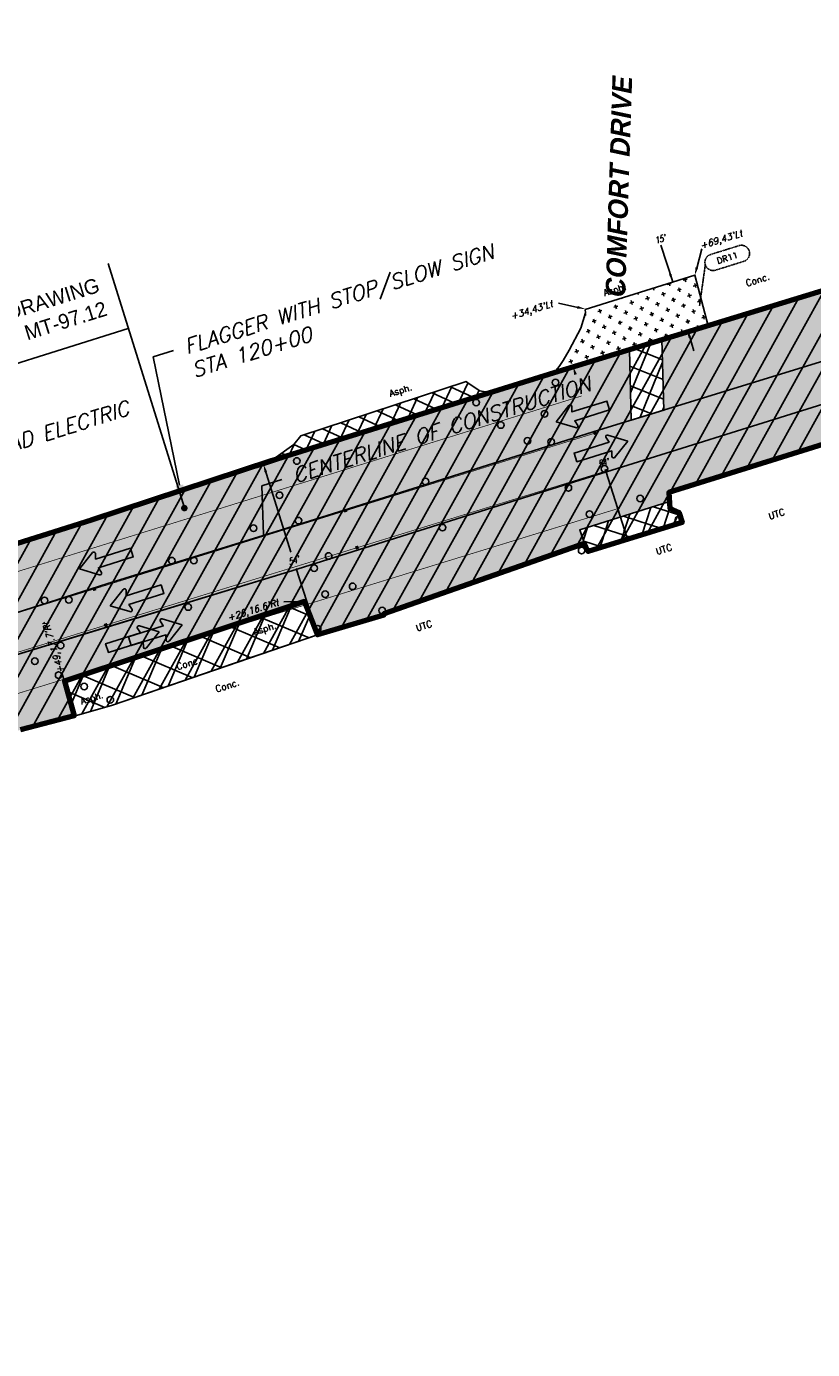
# Model space of a CAD drawing. Header units: feet. Extents: x 0 to 1837476, y 0 to 429622.
# Tile 11 of 33: x 1762231 to 1762470, y 425795 to 426197. Entities that reach past the tile are written whole.
import ezdxf
from ezdxf import colors
from ezdxf.entities.mleader import LeaderData, LeaderLine
from ezdxf.enums import TextEntityAlignment as Align
from ezdxf.math import Vec2, Vec3

# ---------------------------------------------------------------- set-up
doc = ezdxf.new("R2010")
doc.units = ezdxf.units.FT
doc.header["$MEASUREMENT"] = 0
doc.linetypes.add('DASHED', pattern=[0.75, 0.5, -0.25])
for name, color, linetype in [('A-ANNO-DRIVEWAY NUMBER', 3, 'Continuous'), ('A-ANNO-SYMB', 2, 'Continuous'), ('A-DETL-ANNO', 2, 'Continuous'), ('A-PAVEMENT-HATCH', 2, 'Continuous'), ('C-ANNO-TABL-TITL', 4, 'Continuous'), ('C-PAVEMENT-MARKING', 4, 'Continuous'), ('C-PAVEMENT-REFLECTORS', 4, 'Continuous'), ('C-PROJECT LIMITS', 3, 'Continuous'), ('HATCH', 4, 'Continuous'), ('MOT HATCH PH 1', 4, 'Continuous'), ('MOT HATCH PH 2', 3, 'Continuous'), ('MOT HATCH PH 3', 1, 'Continuous')]:
    doc.layers.add(name, color=color, linetype=linetype)
doc.styles.add('BCI Existing', font='simplex.shx', dxfattribs={"width": 0.75, "oblique": 15, "height": 0.08, "bigfont": 'bigfont.shx'})
doc.styles.add('L100', font='simplex.shx', dxfattribs={"height": 0.1, "bigfont": 'bigfont.shx'})
doc.styles.add('Matchline', font='bold.shx', dxfattribs={"oblique": 10, "height": 0.18})
doc.styles.add('STATION', font='ROMANS.shx', dxfattribs={"oblique": 15})
doc.styles.add('Straight-Normal', font='font30.shx', dxfattribs={"height": 0.14})
doc.styles.add('TABLE', font='romans.shx', dxfattribs={"height": 0.1})

msp = doc.modelspace()

# ---------------------------------------------------------------- hatches: boundary and pattern name
at = {"layer": 'A-PAVEMENT-HATCH'}
h = msp.add_hatch(dxfattribs=at)
h.set_pattern_fill('CROSS', color=256, scale=10, angle=15)
h.paths.add_polyline_path([(1762391.07, 426092.17), (1762423.85, 426102.16), (1762437.93, 426106.38), (1762433.86, 426121.81), (1762400.56, 426111.31), (1762400.63, 426110.29), (1762399.16, 426105.72), (1762393.78, 426095.79), (1762392.58, 426093.95)])
at = {"layer": 'A-PAVEMENT-HATCH', "transparency": 33554687}
h = msp.add_hatch(dxfattribs=at)
h.set_pattern_fill('ANSI37', color=256, scale=44, angle=23)
h.paths.add_polyline_path([(1762413.99, 426099.16), (1762423.85, 426102.16), (1762424.46, 426080.74), (1762414.53, 426077.68)])
at = {"layer": 'A-PAVEMENT-HATCH'}
h = msp.add_hatch(dxfattribs=at)
h.set_pattern_fill('ANSI37', color=256, scale=32, angle=20)
h.paths.add_polyline_path([(1762300.41, 426063.19), (1762373.17, 426086.86), (1762370.08, 426086.26), (1762368.48, 426086.59), (1762364.89, 426088.92), (1762364.36, 426089.39), (1762314, 426072.9), (1762311.93, 426070.28), (1762305.08, 426065.36)])
at = {"layer": 'A-PAVEMENT-HATCH', "transparency": 33554687}
h = msp.add_hatch(dxfattribs=at)
h.set_pattern_fill('ANSI37', color=256, scale=44, angle=27)
h.paths.add_polyline_path([(1762426.17, 426052.86), (1762398.87, 426044.3), (1762400.36, 426040.09), (1762401.39, 426037.65), (1762430.03, 426046.47), (1762429.01, 426049.65), (1762426.29, 426050.91)])
at = {"layer": 'A-PAVEMENT-HATCH'}
h = msp.add_hatch(dxfattribs=at)
h.set_pattern_fill('ANSI37', color=256, scale=50, angle=22)
h.paths.add_polyline_path([(1762256.78, 425990.91), (1762319.07, 426012.3), (1762315.09, 426022.37), (1762242.14, 425998.27), (1762245.1, 425987.66)])
at = {"layer": 'C-PAVEMENT-REFLECTORS', "transparency": 33554687}
h = msp.add_hatch(color=256, dxfattribs=at)
h.dxf.hatch_style = 1
h.paths.add_polyline_path([(1762403.21, 426073.13), (1762404.14, 426073.44), (1762403.83, 426074.38), (1762402.89, 426074.06)])
h = msp.add_hatch(color=256, dxfattribs=at)
h.dxf.hatch_style = 1
h.paths.add_polyline_path([(1762406.62, 426061.65), (1762407.55, 426061.96), (1762407.24, 426062.9), (1762406.3, 426062.59)])
h = msp.add_hatch(color=256, dxfattribs=at)
h.dxf.hatch_style = 1
h.paths.add_polyline_path([(1762327.27, 426049.52), (1762328.2, 426049.83), (1762327.89, 426050.77), (1762326.95, 426050.45)])
h = msp.add_hatch(color=256, dxfattribs=at)
h.dxf.hatch_style = 1
h.paths.add_polyline_path([(1762330.78, 426038.26), (1762331.71, 426038.58), (1762331.4, 426039.52), (1762330.46, 426039.2)])
h = msp.add_hatch(color=256, dxfattribs=at)
h.dxf.hatch_style = 1
h.paths.add_polyline_path([(1762250.92, 426025.62), (1762251.86, 426025.94), (1762251.54, 426026.87), (1762250.6, 426026.56)])
h = msp.add_hatch(color=256, dxfattribs=at)
h.dxf.hatch_style = 1
h.paths.add_polyline_path([(1762254.37, 426014.68), (1762255.31, 426014.99), (1762255, 426015.93), (1762254.06, 426015.62)])
at = {"layer": 'HATCH', "true_color": 0xe7e8e9, "transparency": 33554457}
h = msp.add_hatch(color=254, dxfattribs=at)
h.dxf.hatch_style = 1
h.paths.add_polyline_path([(1760925.01, 425620.93), (1761185.21, 425702.35), (1761203.98, 425711.87), (1761219.39, 425720.27), (1761228.96, 425724.52), (1761251.35, 425731.04), (1761262.52, 425734.03), (1761281.08, 425738.04), (1761281.08, 425736.04), (1761301.08, 425736.04), (1761301.07, 425738.78), (1761302.12, 425738.99), (1761312.83, 425742.04), (1761397.96, 425768.83), (1761466.39, 425790.61), (1761562.38, 425821.41), (1761699.77, 425868.8), (1761756.39, 425888.42), (1761787.45, 425899.26), (1761818.41, 425910.67), (1761825.89, 425913.07), (1761843.43, 425919.36), (1761874.92, 425929.77), (1761912.84, 425941.83), (1761971.63, 425960.18), (1762008.95, 425971.74), (1762015.62, 425973.81), (1762017.99, 425966.17), (1762027.54, 425969.13), (1762025.17, 425976.77), (1762028.77, 425977.88), (1762090.66, 425997.08), (1762189.79, 426028.22), (1762250.38, 426047.37), (1762305.08, 426065.36), (1762391.07, 426092.17), (1762413.99, 426099.16), (1762414.53, 426077.68), (1762424.46, 426080.74), (1762423.85, 426102.16), (1762489.66, 426122.28), (1762572.1, 426147.24), (1762617.67, 426162.94), (1762621.84, 426154.67), (1762695.76, 426176.4), (1762709.46, 426180.41), (1762732.51, 426187.64), (1762748.94, 426191.7), (1762749.47, 426192.01), (1762749.65, 426192.88), (1762747.07, 426202.32), (1762894.03, 426247.08), (1763148.56, 426325.28), (1763232.65, 426350.13), (1763489.42, 426428.89), (1763677.45, 426490.96), (1763751.88, 426515.71), (1763797.08, 426530.13), (1763811.81, 426535.02), (1763811.75, 426534.42), (1763814.47, 426527.23), (1763945.11, 426567.8), (1763943.18, 426574.9), (1763971.62, 426583.36), (1764000.24, 426591.78), (1764070.84, 426612.65), (1764106.36, 426623), (1764144.31, 426634.01), (1764188.44, 426647.04), (1764231.09, 426659.62), (1764240.69, 426662.43), (1764350.53, 426694.46), (1764373.79, 426701.21), (1764494.76, 426738.55), (1764486.3, 426737.9), (1764483.37, 426738.18), (1764411.12, 426715.85), (1764408.46, 426724.46), (1764402.15, 426723.55), (1764402.16, 426723.57), (1764408.47, 426724.47), (1764411.12, 426715.87), (1764483.37, 426738.18), (1764483.37, 426738.18), (1764411.12, 426715.88), (1764408.47, 426724.48), (1764402.16, 426723.58), (1764402.9, 426725.89), (1764462.81, 426744.35), (1764470.58, 426740.97), (1764479.36, 426738.55), (1764486.29, 426737.91), (1764494.82, 426738.58), (1764538.73, 426752.24), (1764582.64, 426765.9), (1764585.62, 426767.48), (1764588.23, 426769.23), (1764591.16, 426771.36), (1764594.94, 426774.44), (1764597.68, 426776.94), (1764600.18, 426779.52), (1764601.23, 426780.78), (1764604.37, 426778.29), (1764608.09, 426783), (1764604.96, 426785.48), (1764605.34, 426785.99), (1764606.53, 426787.63), (1764607.44, 426788.92), (1764680.19, 426810.33), (1764683.06, 426809.04), (1764688.04, 426807.1), (1764691.03, 426806.31), (1764693.25, 426805.9), (1764698.13, 426805.39), (1764702.25, 426805.35), (1764710.11, 426805.96), (1764723.58, 426756), (1764683.86, 426750.81), (1764674.28, 426749.28), (1764668.29, 426747.2), (1764664.24, 426744.8), (1764658.64, 426740.8), (1764612.56, 426725.31), (1764613.17, 426723.41), (1764600.25, 426719.07), (1764600.15, 426719.11), (1764597.44, 426719.72), (1764595.24, 426720.04), (1764592.85, 426720.22), (1764590.98, 426720.23), (1764588.48, 426720.05), (1764586.7, 426719.79), (1764585.04, 426719.45), (1764668.27, 426747.2), (1764664.23, 426744.81), (1764658.11, 426740.42), (1764654.45, 426737.15), (1764651, 426733.31), (1764649.57, 426731.43), (1764648.18, 426729.04), (1764647.64, 426727.7), (1764647, 426724.98), (1764646.92, 426724.32), (1764610.59, 426712.17), (1764609.73, 426713.34), (1764608.43, 426714.7), (1764606.38, 426716.34), (1764604.73, 426717.35), (1764603.28, 426718.05), (1764601.71, 426718.58), (1764600.14, 426719.11), (1764597.44, 426719.72), (1764595.24, 426720.04), (1764592.85, 426720.22), (1764590.98, 426720.22), (1764588.48, 426720.05), (1764586.7, 426719.79), (1764585.04, 426719.45), (1764584.19, 426719.23), (1764557.37, 426711.58), (1764505.63, 426695.61), (1764475.53, 426685.84), (1764471.49, 426683.74), (1764466.8, 426679.96), (1764419.03, 426665.1), (1764406.77, 426658.14), (1764399.53, 426660.09), (1764388.6, 426658.76), (1764475.46, 426685.82), (1764471.49, 426683.74), (1764465.9, 426679.23), (1764461.64, 426674.08), (1764459.52, 426669.21), (1764458.64, 426664.96), (1764416.31, 426651.69), (1764416.01, 426652.36), (1764414.27, 426653.78), (1764410.31, 426657.2), (1764399.5, 426660.08), (1764388.57, 426658.76), (1764364.78, 426650.79), (1764273.8, 426622.07), (1764244.87, 426613.11), (1764189.79, 426596.61), (1764159.69, 426587.44), (1764132.54, 426578.86), (1764075.44, 426560.82), (1764015.66, 426541.93), (1763999.24, 426536.29), (1763991.6, 426533.91), (1763990.95, 426534.26), (1763989.88, 426539.02), (1763988.19, 426544.53), (1763988.1, 426544.64), (1763987.96, 426544.65), (1763892.08, 426514.82), (1763835.39, 426497.02), (1763828.33, 426494.72), (1763830.52, 426487.3), (1763816, 426482.98), (1763767.4, 426468.53), (1763691.25, 426445.57), (1763618.36, 426425.06), (1763529.63, 426399.37), (1763519.9, 426396.28), (1763401.18, 426358.69), (1763385.03, 426353.59), (1763346.03, 426341.23), (1763283.39, 426320.38), (1763245.53, 426307.57), (1763161.54, 426279.28), (1763079.02, 426252.54), (1763000.82, 426227.65), (1762959.11, 426214.44), (1762912.32, 426199.71), (1762837.87, 426176.76), (1762757.69, 426150.49), (1762752.91, 426141.25), (1762750.84, 426132.41), (1762696.09, 426114.78), (1762690.11, 426117.62), (1762684.09, 426119.79), (1762675.68, 426121.2), (1762667.81, 426120.56), (1762659.57, 426118.56), (1762633.72, 426110.49), (1762559.04, 426087.41), (1762532.2, 426079.37), (1762529.38, 426087.9), (1762425.99, 426055.65), (1762426.17, 426052.86), (1762398.87, 426044.3), (1762400.36, 426040.09), (1762339.25, 426018.76), (1762339.3, 426018.3), (1762319.07, 426012.3), (1762315.19, 426022.49), (1762242.14, 425998.27), (1762245.1, 425987.66), (1762228.74, 425983.44), (1762191.34, 425970.84), (1762180.6, 425968.22), (1762161.51, 425962.39), (1762118.83, 425946.82), (1762117.97, 425949.69), (1761886.36, 425880.95), (1761887.2, 425878.07), (1761802.45, 425853.33), (1761698.6, 425824.01), (1761645.2, 425808.68), (1761643.56, 425814.09), (1761674.32, 425823.38), (1761673.45, 425826.25), (1761616.02, 425808.9), (1761616.88, 425806.03), (1761643.56, 425814.09), (1761645.19, 425808.68), (1761636.75, 425806.05), (1761614.36, 425798.78), (1761591.98, 425791.48), (1761589.7, 425799.17), (1761542.29, 425785.13), (1761482.74, 425766.42), (1761435.9, 425751.76), (1761437.25, 425747.44), (1761406.56, 425737.93), (1761365.59, 425725.97), (1761297.29, 425704.26), (1761291.53, 425702.52), (1761209.99, 425677.11), (1761096.21, 425641.57), (1761036.89, 425623.05), (1760994.7, 425609.88), (1760934.34, 425590.95)])
at = {"layer": 'MOT HATCH PH 1', "transparency": 33554687}
h = msp.add_hatch(dxfattribs=at)
h.set_pattern_fill('ANSI31', color=256, scale=45, angle=16)
h.paths.add_polyline_path([(1760925.01, 425620.93), (1760985.56, 425639.91), (1761089.08, 425672.35), (1761185.21, 425702.35), (1761203.98, 425711.87), (1761219.39, 425720.27), (1761228.96, 425724.52), (1761251.35, 425731.04), (1761262.52, 425734.03), (1761265.59, 425734.74), (1761273.38, 425736.38), (1761281.08, 425738.04), (1761288.37, 425737.87), (1761295.75, 425738.04), (1761302.12, 425738.99), (1761312.83, 425742.04), (1761397.96, 425768.83), (1761466.39, 425790.61), (1761562.48, 425821.44), (1761633.61, 425845.94), (1761699.77, 425868.8), (1761756.39, 425888.42), (1761787.45, 425899.26), (1761818.41, 425910.67), (1761825.89, 425913.07), (1761843.43, 425919.36), (1761874.92, 425929.77), (1761876.38, 425930.24), (1761912.84, 425941.83), (1761971.63, 425960.18), (1762008.95, 425971.74), (1762090.66, 425997.08), (1762100.08, 426000.02), (1762189.79, 426028.22), (1762216.58, 426036.68), (1762250.38, 426047.37), (1762300.41, 426063.19), (1762373.17, 426086.86), (1762380.55, 426089.17), (1762391.07, 426092.17), (1762489.66, 426122.28), (1762572.1, 426147.24), (1762617.67, 426162.94), (1762621.84, 426154.67), (1762695.76, 426176.4), (1762709.46, 426180.41), (1762732.51, 426187.64), (1762748.94, 426191.7), (1762749.47, 426192.01), (1762749.67, 426192.82), (1762747.15, 426202.02), (1762894.03, 426247.08), (1762945.81, 426262.98), (1762999.55, 426280), (1763065.78, 426300.47), (1763148.56, 426325.28), (1763232.65, 426350.13), (1763332.76, 426380.2), (1763367.45, 426390.93), (1763489.42, 426428.89), (1763519.38, 426438.21), (1763606.59, 426467.32), (1763677.45, 426490.96), (1763797.08, 426530.13), (1763811.75, 426534.42), (1763814.47, 426527.23), (1763845.83, 426537.33), (1763889.38, 426550.71), (1763945.04, 426567.75), (1763943.18, 426574.9), (1763971.62, 426583.36), (1764000.24, 426591.78), (1764070.84, 426612.65), (1764144.31, 426634.01), (1764231.09, 426659.62), (1764240.69, 426662.43), (1764350.53, 426694.46), (1764373.79, 426701.21), (1764381.9, 426704.73), (1764394.13, 426713.31), (1764400.55, 426720.78), (1764402.9, 426725.89), (1764462.81, 426744.35), (1764468.19, 426741.83), (1764472.97, 426740.1), (1764479.36, 426738.55), (1764486.29, 426737.91), (1764494.82, 426738.58), (1764538.73, 426752.24), (1764578.98, 426764.78), (1764584.01, 426766.56), (1764588.23, 426769.23), (1764592.85, 426772.68), (1764598.51, 426777.76), (1764603.26, 426783.26), (1764607.44, 426788.92), (1764680.19, 426810.33), (1764688.04, 426807.1), (1764694.56, 426805.71), (1764699.38, 426805.32), (1764703.82, 426805.43), (1764709.08, 426806.25), (1764713.95, 426790.5), (1764602.97, 426756.64), (1764496.03, 426722.52), (1764379.06, 426685.84), (1764236.38, 426641.55), (1764150.25, 426614.86), (1764084.29, 426594.4), (1763911.5, 426544.7), (1763773.82, 426502.64), (1763757.35, 426497.03), (1763688.3, 426475.65), (1763679.66, 426472.2), (1763671.65, 426470.52), (1763610.44, 426451.3), (1763523.4, 426423.64), (1763385.81, 426380.49), (1763337.15, 426365.41), (1763275.17, 426345.84), (1763240.02, 426334.93), (1763153.49, 426307.48), (1763078.08, 426283.31), (1763029.62, 426267.95), (1762951.92, 426243.79), (1762899.58, 426227.27), (1762828.89, 426205.22), (1762800.22, 426196.49), (1762653.17, 426152.46), (1762549.01, 426119.21), (1762488.91, 426100.6), (1762404.88, 426074.71), (1762384.72, 426068.34), (1762308.14, 426044.33), (1762255.05, 426027.83), (1762197.19, 426009.4), (1762139.23, 425991.71), (1762105.64, 425981.44), (1762034.59, 425959.08), (1761977.85, 425941.34), (1761882, 425911.16), (1761792.78, 425881.43), (1761638.4, 425829.46), (1761586.22, 425811.96), (1761567.61, 425805.32), (1761540.48, 425796.69), (1761479.25, 425777.57), (1761402.42, 425753.26), (1761305.53, 425723.16), (1761208.12, 425692.81), (1761092.83, 425656.71), (1760990.15, 425624.59), (1760929.84, 425605.64)])
at = {"layer": 'MOT HATCH PH 2', "transparency": 33554687}
h = msp.add_hatch(dxfattribs=at)
h.set_pattern_fill('ANSI31', color=256, scale=45, angle=16)
h.paths.add_polyline_path([(1760934.34, 425590.95), (1760994.13, 425609.71), (1761036.89, 425623.05), (1761096.21, 425641.57), (1761209.99, 425677.11), (1761291.53, 425702.52), (1761297.29, 425704.26), (1761361.88, 425724.84), (1761386.74, 425732.36), (1761407.08, 425738.03), (1761437.62, 425745.76), (1761467.35, 425752.81), (1761485.36, 425757.52), (1761496.14, 425760.66), (1761507.7, 425764.49), (1761526.51, 425771.78), (1761533.13, 425774.39), (1761537.75, 425775.98), (1761546.62, 425778.53), (1761553.7, 425780.12), (1761562.98, 425781.6), (1761573.16, 425784.96), (1761614.36, 425798.78), (1761636.75, 425806.05), (1761663.79, 425814.18), (1761698.6, 425824.01), (1761714.35, 425828.41), (1761771.98, 425844.64), (1761802.45, 425853.33), (1761891.12, 425879.21), (1761955.63, 425898.66), (1762011.29, 425914.76), (1762044.38, 425924.72), (1762120.72, 425947.38), (1762158.96, 425961.32), (1762161.51, 425962.39), (1762180.6, 425968.22), (1762186.91, 425969.84), (1762228.74, 425983.44), (1762240.91, 425986.49), (1762245.08, 425987.57), (1762256.78, 425990.91), (1762296.53, 426004.59), (1762319.07, 426012.3), (1762339.3, 426018.3), (1762339.25, 426018.76), (1762400.36, 426040.09), (1762401.39, 426037.65), (1762430.03, 426046.47), (1762429.01, 426049.65), (1762426.29, 426050.91), (1762425.99, 426055.65), (1762529.38, 426087.9), (1762532.2, 426079.37), (1762592.5, 426097.82), (1762633.72, 426110.49), (1762659.57, 426118.56), (1762667.81, 426120.56), (1762675.68, 426121.2), (1762684.09, 426119.79), (1762690.11, 426117.62), (1762696.09, 426114.78), (1762750.84, 426132.41), (1762752.91, 426141.25), (1762757.69, 426150.49), (1762837.87, 426176.76), (1762912.32, 426199.71), (1762959.11, 426214.44), (1763000.82, 426227.65), (1763079.02, 426252.54), (1763161.54, 426279.28), (1763245.53, 426307.57), (1763283.39, 426320.38), (1763346.03, 426341.23), (1763385.03, 426353.59), (1763401.18, 426358.69), (1763519.9, 426396.28), (1763529.63, 426399.37), (1763618.36, 426425.06), (1763691.25, 426445.57), (1763767.4, 426468.53), (1763816, 426482.98), (1763830.52, 426487.3), (1763837.09, 426486.32), (1763842.31, 426484.12), (1763849.92, 426481.73), (1763845.33, 426487.72), (1763841.86, 426490.52), (1763838.12, 426493.28), (1763835.86, 426495.03), (1763835.05, 426496.37), (1763835.39, 426497.02), (1763851.77, 426502.24), (1763877.34, 426510.15), (1763904.06, 426518.52), (1763955, 426534.46), (1763987.96, 426544.65), (1763988.19, 426544.53), (1763989.88, 426539.02), (1763990.95, 426534.26), (1763991.6, 426533.91), (1763999.24, 426536.29), (1764015.66, 426541.93), (1764075.44, 426560.82), (1764132.54, 426578.86), (1764159.69, 426587.44), (1764189.79, 426596.61), (1764244.87, 426613.11), (1764273.8, 426622.07), (1764364.78, 426650.79), (1764388.57, 426658.76), (1764399.5, 426660.08), (1764410.31, 426657.2), (1764416.01, 426652.36), (1764416.31, 426651.69), (1764458.64, 426664.96), (1764459.52, 426669.21), (1764461.64, 426674.08), (1764465.9, 426679.23), (1764471.49, 426683.74), (1764475.53, 426685.84), (1764505.63, 426695.61), (1764557.37, 426711.58), (1764584.19, 426719.23), (1764585.04, 426719.45), (1764586.7, 426719.79), (1764588.48, 426720.05), (1764590.98, 426720.22), (1764592.85, 426720.22), (1764595.24, 426720.04), (1764597.44, 426719.72), (1764600.14, 426719.11), (1764601.71, 426718.58), (1764603.28, 426718.05), (1764604.73, 426717.35), (1764606.38, 426716.34), (1764608.43, 426714.7), (1764609.19, 426713.93), (1764609.73, 426713.34), (1764610.59, 426712.17), (1764646.92, 426724.32), (1764647, 426724.98), (1764647.64, 426727.7), (1764648.18, 426729.04), (1764649.57, 426731.43), (1764651, 426733.31), (1764654.45, 426737.15), (1764658.11, 426740.42), (1764664.24, 426744.8), (1764668.29, 426747.2), (1764674.28, 426749.28), (1764683.86, 426750.81), (1764713.8, 426755.06), (1764723.59, 426756.18), (1764717.11, 426780.22), (1764607.61, 426745.99), (1764499.34, 426712.04), (1764382.04, 426676.29), (1764247.12, 426634.28), (1764153.1, 426604.86), (1764112.21, 426592.27), (1763912.67, 426534.06), (1763803.28, 426500.64), (1763716.43, 426473.28), (1763638, 426448.73), (1763613.43, 426440.68), (1763526.5, 426413.94), (1763389.4, 426370.97), (1763340.33, 426355.34), (1763278.3, 426335.64), (1763242.92, 426324.45), (1763156.75, 426296.79), (1763073.62, 426270.66), (1763032.72, 426257.88), (1762988.65, 426244.17), (1762954.01, 426233.12), (1762903.1, 426216.91), (1762832.4, 426194.35), (1762803.3, 426185.15), (1762649.01, 426137.44), (1762552.05, 426107.57), (1762491.01, 426088.2), (1762387.26, 426055.79), (1762311.26, 426031.81), (1762200.46, 425998.04), (1762109.7, 425969.59), (1762004.42, 425936.74), (1762000.7, 425948.48), (1761977.85, 425941.34), (1761882, 425911.16), (1761792.78, 425881.43), (1761706.12, 425852.28), (1761638.4, 425829.46), (1761586.22, 425811.96), (1761540.48, 425796.69), (1761479.25, 425777.57), (1761402.42, 425753.26), (1761305.53, 425723.16), (1761208.12, 425692.81), (1761092.83, 425656.71), (1760990.15, 425624.59), (1760929.86, 425605.59)])
h = msp.add_hatch(color=256, dxfattribs=at)
h.dxf.hatch_style = 1
edge = h.paths.add_edge_path()
edge.add_arc((1762278.59, 426050.89), 1, 34.6939, 394.6939, ccw=False)
at = {"layer": 'MOT HATCH PH 3', "transparency": 33554687}
h = msp.add_hatch(dxfattribs=at)
h.set_pattern_fill('ANSI31', color=256, scale=45, angle=16)
h.paths.add_polyline_path([(1762000.7, 425948.48), (1762034.59, 425959.08), (1762105.64, 425981.44), (1762139.23, 425991.71), (1762197.19, 426009.4), (1762255.05, 426027.83), (1762308.14, 426044.33), (1762384.72, 426068.34), (1762404.88, 426074.71), (1762488.91, 426100.6), (1762549.01, 426119.21), (1762653.17, 426152.46), (1762800.22, 426196.49), (1762828.89, 426205.22), (1762899.58, 426227.27), (1762951.92, 426243.79), (1763029.62, 426267.95), (1763078.08, 426283.31), (1763153.49, 426307.48), (1763240.02, 426334.93), (1763275.17, 426345.84), (1763337.15, 426365.41), (1763385.81, 426380.49), (1763523.4, 426423.64), (1763610.44, 426451.3), (1763671.65, 426470.52), (1763757.35, 426497.03), (1763773.82, 426502.64), (1763909.69, 426543.61), (1764009.55, 426572.74), (1764109.41, 426601.87), (1764150.25, 426614.86), (1764236.38, 426641.55), (1764379.06, 426685.84), (1764496.03, 426722.52), (1764579.54, 426749.02), (1764602.97, 426756.64), (1764713.95, 426790.5), (1764717.11, 426780.22), (1764607.61, 426745.99), (1764581.9, 426738.37), (1764499.34, 426712.04), (1764382.04, 426676.29), (1764247.12, 426634.28), (1764153.1, 426604.86), (1764112.21, 426592.27), (1764012.44, 426563.16), (1763912.67, 426534.06), (1763803.28, 426500.64), (1763759.99, 426486.81), (1763716.43, 426473.28), (1763638, 426448.73), (1763613.43, 426440.68), (1763526.5, 426413.94), (1763389.4, 426370.97), (1763340.33, 426355.34), (1763278.3, 426335.64), (1763156.75, 426296.79), (1763073.62, 426270.66), (1762994.9, 426245.84), (1762954.01, 426233.12), (1762903.1, 426216.91), (1762832.4, 426194.35), (1762803.3, 426185.15), (1762649.01, 426137.44), (1762552.05, 426107.57), (1762491.01, 426088.2), (1762387.26, 426055.79), (1762311.26, 426031.81), (1762258.59, 426015.77), (1762200.46, 425998.04), (1762146.73, 425981.52), (1762109.7, 425969.59), (1762038.15, 425946.96), (1762004.42, 425936.74)])

# ---------------------------------------------------------------- linework, layer by layer
at = {"layer": 'A-ANNO-DRIVEWAY NUMBER', "color": 3, "linetype": 'DASHED', "lineweight": -2, "ltscale": 0.2, "transparency": 16777216}
for p, q in [((1762438.71, 426128.08, -519.25), (1762447.3, 426130.76, -519.25)), ((1762440.2, 426123.31, -519.25), (1762448.79, 426125.99, -519.25))]:
    msp.add_line(p, q, dxfattribs=at)
at = {"layer": 'A-ANNO-DRIVEWAY NUMBER', "color": 2, "linetype": 'DASHED', "lineweight": -2, "ltscale": 0.2, "elevation": -519.25}
msp.add_lwpolyline([(1762435.31, 426112.44), (1762437.06, 426124.95)], dxfattribs=at)
at = {"layer": 'A-ANNO-DRIVEWAY NUMBER', "color": 3, "linetype": 'DASHED', "lineweight": -2, "ltscale": 0.2, "transparency": 16777216}
for centre, start, end in [((1762448.04, 426128.38, -519.25), 287.347, 107.347), ((1762439.45, 426125.69, -519.25), 107.347, 287.347)]:
    msp.add_arc(centre, 2.5, start, end, dxfattribs=at)
at = {"layer": 'A-DETL-ANNO'}
for p, q in [((1762303.1, 426062.81, -1887.13), (1762311.03, 426037.44, -1887.13)), ((1762413.34, 426041.75, -1887.13), (1762406.77, 426062.14, -1887.13)), ((1762319.15, 426012.08, -1887.13), (1762312.58, 426032.47, -1887.13))]:
    msp.add_line(p, q, dxfattribs=at)
at = {"layer": 'A-DETL-ANNO', "elevation": -519.25}
for points in [[(1762315.11, 426022.44), (1762308.84, 426022.38)], [(1762242.16, 425998.12), (1762241.46, 426000.35)]]:
    msp.add_lwpolyline(points, dxfattribs=at)
at = {"layer": 'A-DETL-ANNO'}
for points in [[(1762397.18, 426091.42, -1887.13), (1762397.98, 426091.67, -1887.13), (1762396.84, 426093.94, -1887.13)], [(1762302.99, 426061.76, -1887.13), (1762303.79, 426062.01, -1887.13), (1762302.65, 426064.27, -1887.13)], [(1762412.03, 426044.23, -516.17), (1762412.82, 426044.48, -516.17), (1762413.17, 426041.97, -516.17)], [(1762317.84, 426014.57, -516.17), (1762318.63, 426014.81, -516.17), (1762318.98, 426012.3, -516.17)]]:
    msp.add_solid(points, dxfattribs=at)
at = {"layer": 'A-PAVEMENT-HATCH'}
for p, q in [((1762427.15, 426119.74, -519.25), (1762423.55, 426130.87, -519.25)), ((1762434.45, 426123.92, -519.25), (1762435.99, 426129.82, -519.25)), ((1762398.31, 426111.97, -519.25), (1762392.36, 426113.28, -519.25)), ((1762432.18, 426103.65, -519.25), (1762433.57, 426098.79, -519.25))]:
    msp.add_line(p, q, dxfattribs=at)
for points, elevation in [([(1762391.07, 426092.17), (1762423.85, 426102.16), (1762437.93, 426106.38), (1762433.86, 426121.81), (1762400.56, 426111.31), (1762400.63, 426110.29), (1762399.16, 426105.7), (1762395.65, 426098.98), (1762393.78, 426095.79), (1762392.58, 426093.95), (1762391.07, 426092.17)], 850.64), ([(1762300.41, 426063.19), (1762373.17, 426086.86), (1762370.08, 426086.26), (1762368.48, 426086.59), (1762364.89, 426088.92), (1762364.36, 426089.39), (1762314, 426072.9), (1762311.93, 426070.28), (1762305.08, 426065.36), (1762300.41, 426063.19)], 850.25), ([(1762256.78, 425990.91), (1762319.07, 426012.3), (1762315.09, 426022.37), (1762242.14, 425998.27), (1762245.08, 425987.57), (1762256.78, 425990.91)], 848.62)]:
    msp.add_lwpolyline(points, dxfattribs=dict(at, elevation=elevation))
for points in [[(1762413.99, 426099.16), (1762423.85, 426102.16), (1762424.46, 426080.74), (1762414.53, 426077.68)], [(1762426.17, 426052.86), (1762398.87, 426044.3), (1762400.36, 426040.09), (1762401.39, 426037.65), (1762430.03, 426046.47), (1762429.01, 426049.65), (1762426.29, 426050.91)]]:
    msp.add_lwpolyline(points, close=True, dxfattribs=at)
for points in [[(1762426.02, 426121.89, 851.7), (1762426.81, 426122.14, 851.7), (1762427.16, 426119.63, 851.7)], [(1762434.09, 426124.21, -519.25), (1762434.9, 426123.99, -519.25), (1762433.85, 426121.68, -519.25)], [(1762398.23, 426112.41, -519.25), (1762398.05, 426111.6, -519.25), (1762400.58, 426111.48, -519.25)], [(1762431.92, 426102.74, 851.7), (1762432.72, 426102.99, 851.7), (1762431.58, 426105.25, 851.7)]]:
    msp.add_solid(points, dxfattribs=at)
at = {"layer": 'C-PAVEMENT-MARKING', "const_width": 0.2, "elevation": 850.19}
for points in [[(1762399.48, 426085.03), (1761982.89, 425955.29)], [(1762403.05, 426073.57), (1761986.46, 425943.83)], [(1762406.62, 426062.11), (1762075.52, 425960.05)], [(1762410.15, 426050.64), (1762079.05, 425948.58)]]:
    msp.add_lwpolyline(points, dxfattribs=at)
at = {"layer": 'HATCH', "lineweight": 80}
for points in [[(1761312.83, 425742.04), (1761397.96, 425768.83), (1761466.39, 425790.61), (1761562.38, 425821.41), (1761699.77, 425868.8), (1761756.39, 425888.42), (1761787.45, 425899.26), (1761818.41, 425910.67), (1761825.89, 425913.07), (1761843.43, 425919.36), (1761874.92, 425929.77), (1761912.84, 425941.83), (1761971.63, 425960.18), (1762008.95, 425971.74), (1762028.77, 425977.88), (1762090.66, 425997.08), (1762189.79, 426028.22), (1762250.38, 426047.37), (1762305.08, 426065.36), (1762391.07, 426092.17), (1762489.66, 426122.28)], [(1762529.38, 426087.9), (1762425.99, 426055.65), (1762426.29, 426050.91), (1762429.01, 426049.65), (1762430.03, 426046.47), (1762401.39, 426037.65), (1762400.36, 426040.09), (1762339.25, 426018.76), (1762339.3, 426018.3), (1762319.07, 426012.3), (1762315.19, 426022.49), (1762242.14, 425998.27), (1762245.1, 425987.66), (1762228.74, 425983.44)]]:
    msp.add_lwpolyline(points, dxfattribs=at)
at = {"layer": 'MOT HATCH PH 1', "elevation": -519.25}
msp.add_lwpolyline([(1761305.53, 425723.16), (1761402.42, 425753.26), (1761479.25, 425777.57), (1761540.48, 425796.69), (1761586.22, 425811.96), (1761638.4, 425829.46), (1761668.67, 425839.65), (1761706.12, 425852.28), (1761792.78, 425881.43), (1761882, 425911.16), (1761977.85, 425941.34), (1762034.59, 425959.08), (1762105.64, 425981.44), (1762139.23, 425991.71), (1762197.19, 426009.4), (1762255.05, 426027.83), (1762308.14, 426044.33), (1762384.72, 426068.34), (1762404.88, 426074.71), (1762488.91, 426100.6)], dxfattribs=at)
for points in [[(1762256.05, 426021.2), (1762259.99, 426026.16, -0.581776), (1762260.85, 426026.03), (1762260.9, 426024.2), (1762271.53, 426027.52), (1762272.36, 426024.87), (1762261.75, 426021.55), (1762262.69, 426020.08, -0.736529), (1762261.97, 426019.43)], [(1762277.89, 426015.33), (1762271.82, 426017.17, 0.581776), (1762271.19, 426016.56), (1762272.19, 426015.03), (1762261.57, 426011.71), (1762262.39, 426009.06), (1762273, 426012.37), (1762273.07, 426010.63, 0.736529), (1762274.03, 426010.51)]]:
    msp.add_lwpolyline(points, format="xyb", close=True, dxfattribs=at)
at = {"layer": 'MOT HATCH PH 1'}
for centre in [(1762391.52, 426089.12), (1762367.36, 426082.99), (1762388.16, 426079.55), (1762374.87, 426076.18), (1762383.01, 426071.36), (1762312.78, 426065.23), (1762307.54, 426054.79), (1762299.65, 426044.77), (1762281.49, 426034.94), (1762243.43, 426022.97)]:
    msp.add_circle(centre, 1, dxfattribs=at)
at = {"layer": 'MOT HATCH PH 2'}
for p, q in [((1762278.61, 426050.95), (1762255.37, 426125.35)), ((1762178.15, 426079.45), (1762261.55, 426105.5))]:
    msp.add_line(p, q, dxfattribs=at)
for points in [[(1762491.01, 426088.2), (1762387.26, 426055.79), (1762311.26, 426031.81), (1762200.46, 425998.04), (1762109.7, 425969.59), (1762004.42, 425936.74), (1762000.7, 425948.48), (1761977.85, 425941.34), (1761882, 425911.16), (1761792.78, 425881.43), (1761706.12, 425852.28), (1761638.4, 425829.46), (1761586.22, 425811.96), (1761540.48, 425796.69), (1761479.25, 425777.57), (1761402.42, 425753.26), (1761305.53, 425723.16)], [(1762228.74, 425983.44), (1762240.91, 425986.49), (1762245.08, 425987.57), (1762256.78, 425990.91), (1762296.53, 426004.59), (1762319.07, 426012.3), (1762339.3, 426018.3), (1762339.25, 426018.76), (1762400.36, 426040.09), (1762401.39, 426037.65), (1762430.03, 426046.47), (1762429.01, 426049.65), (1762426.29, 426050.91), (1762425.99, 426055.65), (1762529.38, 426087.9)]]:
    msp.add_lwpolyline(points, dxfattribs=at)
at = {"layer": 'MOT HATCH PH 2', "elevation": -519.25}
for points in [[(1762391.65, 426077.15), (1762395.59, 426082.12, -0.581776), (1762396.45, 426081.98), (1762396.5, 426080.15), (1762407.13, 426083.47), (1762407.96, 426080.82), (1762397.35, 426077.5), (1762398.29, 426076.03, -0.736529), (1762397.57, 426075.39)], [(1762413.49, 426071.28), (1762407.43, 426073.12, 0.581776), (1762406.79, 426072.51), (1762407.8, 426070.98), (1762397.17, 426067.66), (1762397.99, 426065.01), (1762408.6, 426068.32), (1762408.67, 426066.58, 0.736529), (1762409.63, 426066.46)]]:
    msp.add_lwpolyline(points, format="xyb", close=True, dxfattribs=at)
at = {"layer": 'MOT HATCH PH 2'}
for centre in [(1762406.4, 426062.81), (1762417.24, 426053.82), (1762401.83, 426049.08), (1762428.93, 426047.41), (1762322.49, 426036.31), (1762399.44, 426037.97), (1762329.79, 426027.08), (1762321.41, 426024.69), (1762338.74, 426019.71), (1762319.16, 426014.19), (1762233.11, 426004.29), (1762240.35, 426000.07), (1762248.13, 425996.58), (1762256.07, 425992.57)]:
    msp.add_circle(centre, 1, dxfattribs=at)
at = {"layer": 'MOT HATCH PH 3'}
msp.add_lwpolyline([(1762491.01, 426088.2), (1762387.26, 426055.79), (1762311.26, 426031.81), (1762258.59, 426015.77), (1762200.46, 425998.04), (1762146.73, 425981.52), (1762109.7, 425969.59), (1762038.15, 425946.96), (1762004.42, 425936.74), (1762000.7, 425948.48), (1762034.59, 425959.08), (1762105.64, 425981.44), (1762139.23, 425991.71), (1762197.19, 426009.4), (1762255.05, 426027.83), (1762308.14, 426044.33), (1762384.72, 426068.34), (1762404.88, 426074.71), (1762488.91, 426100.6)], dxfattribs=at)
at = {"layer": 'MOT HATCH PH 3', "elevation": -519.25}
for points in [[(1762246.73, 426032.37), (1762250.67, 426037.34, -0.581776), (1762251.54, 426037.21), (1762251.58, 426035.37), (1762262.21, 426038.69), (1762263.04, 426036.04), (1762252.44, 426032.73), (1762253.37, 426031.25, -0.736529), (1762252.65, 426030.61)], [(1762270.98, 426013.24), (1762264.91, 426015.08, 0.581776), (1762264.28, 426014.48), (1762265.28, 426012.95), (1762254.65, 426009.63), (1762255.48, 426006.97), (1762266.08, 426010.29), (1762266.16, 426008.54, 0.736529), (1762267.11, 426008.42)]]:
    msp.add_lwpolyline(points, format="xyb", close=True, dxfattribs=at)
at = {"layer": 'MOT HATCH PH 3'}
for centre in [(1762390.16, 426071.07), (1762351.95, 426059), (1762395.41, 426057.03), (1762313.31, 426047.07), (1762357.15, 426044.95), (1762274.81, 426034.89), (1762318.1, 426032.64), (1762236.08, 426022.8), (1762279.77, 426020.79), (1762240.97, 426009.07)]:
    msp.add_circle(centre, 1, dxfattribs=at)

# ---------------------------------------------------------------- texts
at = {"layer": 'A-ANNO-DRIVEWAY NUMBER', "color": 3, "transparency": 16777216, "style": 'TABLE'}
msp.add_attdef('DR11', text='TAGNUMBER', height=1.875, rotation=17.347, dxfattribs=at).set_placement((1762444.03, 426126.14, -519.25), align=Align.CENTER)
at = {"layer": 'A-DETL-ANNO', "char_height": 2, "attachment_point": 1, "style": 'STATION'}
for s, insert, rotation in [("+69,43'Lt", (1762435.26, 426131.67, -519.25), 17.3353), ("+34,43'Lt", (1762377.61, 426110.2, -519.25), 17.3353), ("+26,16.6'Rt", (1762291.46, 426018.43, -519.25), 17.3353), ("+49,17.7'Rt", (1762240.22, 426000.4, -519.25), 107.3353)]:
    msp.add_mtext_dynamic_manual_height_columns(s, width=40.7883, gutter_width=20, heights=[1.7], dxfattribs=dict(at, insert=insert, rotation=rotation))
at = {"layer": 'A-DETL-ANNO', "char_height": 2, "attachment_point": 5, "rotation": 17.347, "style": 'BCI Existing'}
for insert in [(1762405.99, 426064.62, -1887.13), (1762311.8, 426034.95, -1887.13)]:
    msp.add_mtext("\\A1;54'", dxfattribs=dict(at, insert=insert))
at = {"layer": 'A-PAVEMENT-HATCH', "insert": (1762423.29, 426132.74, -519.25), "char_height": 2, "attachment_point": 5, "rotation": 17.347, "style": 'BCI Existing'}
msp.add_mtext("\\A1;15'", dxfattribs=at)
at = {"layer": 'A-PAVEMENT-HATCH', "color": 8, "char_height": 2, "width": 72.9652, "attachment_point": 1, "rotation": 17.4114, "style": 'L100'}
for s, insert in [('Conc.', (1762449.09, 426120.21, -519.25)), ('Asph.', (1762405.81, 426117.28, -519.25)), ('Asph.', (1762340.66, 426086.65, -519.25)), ('Asph.', (1762299.33, 426014.12, -519.25)), ('Conc.', (1762275.92, 426003.52, -519.25)), ('Conc.', (1762287.79, 425996.72, -519.25)), ('Asph.', (1762246.68, 425992.97, -519.25))]:
    msp.add_mtext(s, dxfattribs=dict(at, insert=insert))
at = {"layer": 'C-ANNO-TABL-TITL', "insert": (1762408.82, 426182.09, -519.25), "char_height": 6, "width": 76.2293, "attachment_point": 3, "rotation": 88.176, "style": 'Matchline'}
msp.add_mtext('COMFORT DRIVE', dxfattribs=at)
at = {"layer": 'C-PROJECT LIMITS', "color": 8, "char_height": 2, "width": 72.9652, "attachment_point": 1, "rotation": 17.4114, "style": 'L100'}
for insert in [(1762456.02, 426049.3, -519.25), (1762421.74, 426038.57, -519.25), (1762348.75, 426015.27, -519.25)]:
    msp.add_mtext('UTC', dxfattribs=dict(at, insert=insert))
at = {"layer": 'MOT HATCH PH 2', "insert": (1762148.81, 426088.91), "char_height": 4.512, "width": 107.9851, "attachment_point": 1, "rotation": 17.347, "style": 'Straight-Normal'}
msp.add_mtext('\\A1;\\pxqr;SIGNAGE PER STANDARD DRAWING MT-97.12', dxfattribs=at)

# ---------------------------------------------------------------- leaders
at = {"layer": 'A-ANNO-SYMB'}
ml = msp.add_multileader_mtext('Standard', dxfattribs=at)
ml.set_content('{\\Fsimplex|c0;OVERHEAD ELECTRIC}', color=256, style='STATION')
ml.set_leader_properties()
ml.build(insert=Vec2(0, 0))
ml.multileader.update_dxf_attribs({"dogleg_length": 0.36, "arrow_head_size": 7.2})
ctx = ml.context
ctx.base_point, ctx.char_height, ctx.arrow_head_size, ctx.landing_gap_size, ctx.plane_origin, ctx.plane_x_axis, ctx.plane_y_axis = Vec3(1762199.41, 426062.08, -519.25), 4.512, 7.2, 3.6, Vec3(1762162.43, 426065.13, -519.25), Vec3(0.954517, 0.298157), Vec3(-0.298157, 0.954517)
notes = []
notes.append((ctx, [(0, (1, 1, 0), (1762193.25, 426060.15, -519.25), (0.954517, 0.298157), 6.45, [(0, [(1762172.93, 426038.43, -519.25)], 0, [])])]))
ctx.mtext.insert, ctx.mtext.text_direction, ctx.mtext.rotation, ctx.mtext.flow_direction = Vec3(1762202.17, 426065.3, -519.25), Vec3(0.954517, 0.298157), 0.302762, 5
at = {"layer": 'MOT HATCH PH 2'}
ml = msp.add_multileader_mtext('Standard', dxfattribs=at)
ml.set_content('FLAGGER WITH STOP/SLOW SIGN\\PSTA 120+00', color=256, style='STATION')
ml.set_leader_properties()
ml.build(insert=Vec2(0, 0))
ml.multileader.update_dxf_attribs({"dogleg_length": 0.36, "arrow_head_size": 7.2})
ctx = ml.context
ctx.base_point, ctx.char_height, ctx.arrow_head_size, ctx.landing_gap_size, ctx.plane_origin, ctx.plane_x_axis, ctx.plane_y_axis = Vec3(1762275.3, 426098.81, -519.25), 4.512, 7.2, 3.6, Vec3(1762278.51, 426050.77, -519.25), Vec3(0.954517, 0.298157), Vec3(-0.298157, 0.954517)
notes.append((ctx, [(0, (1, 1, 0), (1762269.14, 426096.89, -519.25), (0.954517, 0.298157), 6.45, [(0, [(1762278.51, 426050.77, -519.25)], 0, [])])]))
ctx.mtext.insert, ctx.mtext.text_direction, ctx.mtext.rotation, ctx.mtext.flow_direction = Vec3(1762278.06, 426102.04, -519.25), Vec3(0.954517, 0.298157), 0.302762, 5
ml = msp.add_multileader_mtext('Standard', dxfattribs=at)
ml.set_content('CENTERLINE OF CONSTRUCTION', color=256, style='STATION')
ml.set_leader_properties()
ml.build(insert=Vec2(0, 0))
ml.multileader.update_dxf_attribs({"dogleg_length": 0.36, "arrow_head_size": 7.2})
ctx = ml.context
ctx.base_point, ctx.char_height, ctx.arrow_head_size, ctx.landing_gap_size, ctx.plane_origin, ctx.plane_x_axis, ctx.plane_y_axis = Vec3(1762308.3, 426059.57, -519.25), 4.512, 7.2, 3.6, Vec3(1762301.77, 426037.79, -519.25), Vec3(0.954517, 0.298157), Vec3(-0.298157, 0.954517)
notes.append((ctx, [(0, (1, 1, 0), (1762302.14, 426057.64, -519.25), (0.954517, 0.298157), 6.45, [(0, [(1762302.99, 426035.63, -519.25)], 0, [])])]))
ctx.mtext.insert, ctx.mtext.text_direction, ctx.mtext.rotation, ctx.mtext.flow_direction = Vec3(1762311.06, 426062.79, -519.25), Vec3(0.954517, 0.298157), 0.302762, 5
for ctx, leaders in notes:
    for number, flags, end, landing, length, lines in leaders:
        leader = LeaderData()
        leader.index, (leader.has_last_leader_line, leader.has_dogleg_vector, leader.attachment_direction) = number, flags
        leader.last_leader_point, leader.dogleg_vector, leader.dogleg_length = Vec3(end), Vec3(landing), length
        for number, points, colour, breaks in lines:
            line = LeaderLine()
            line.index, line.vertices, line.color, line.breaks = number, Vec3.list(points), colors.encode_raw_color(colour), breaks
            leader.lines.append(line)
        ctx.leaders.append(leader)

doc.saveas('drawing.dxf')
